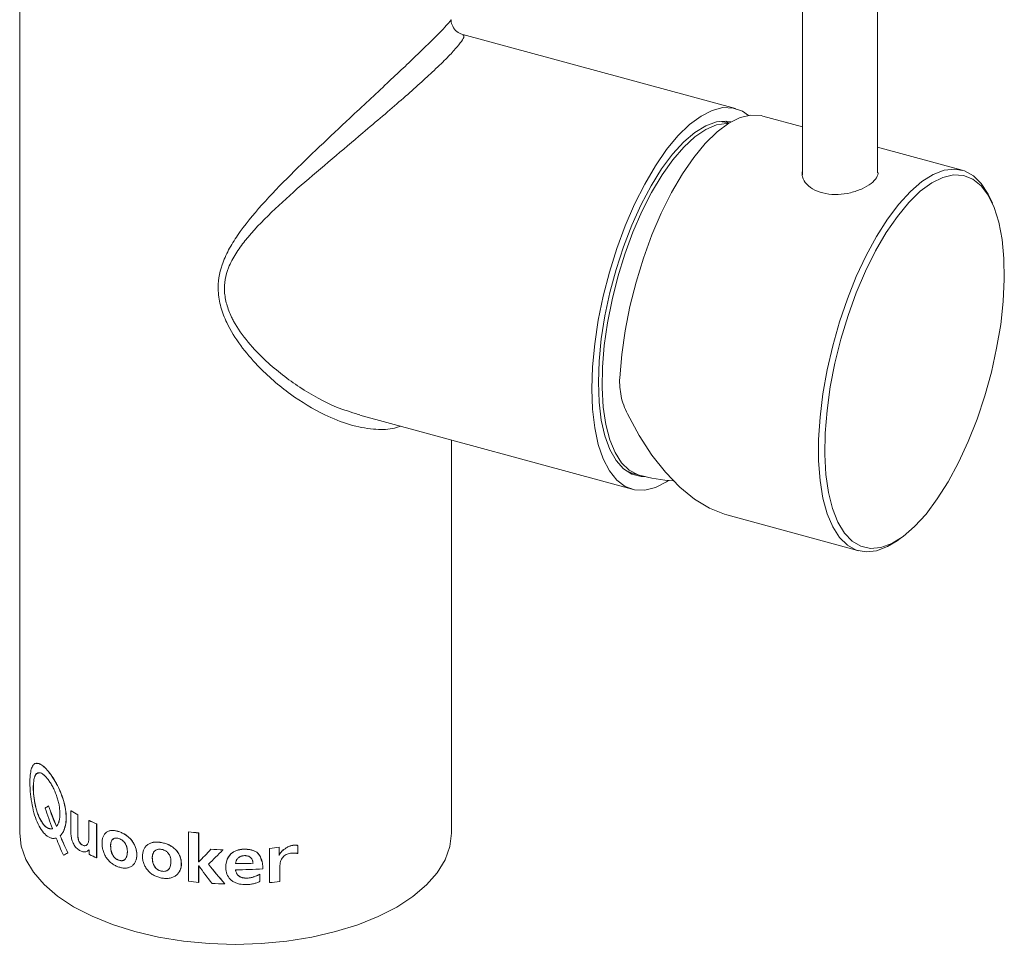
# Paper-space layout '_Trimetric' of a CAD drawing. Header units: millimetres. Extents: x -208 to 82, y -12 to 345.
# Tile 1 of 3: x -23 to 82, y -12 to 87. Entities that reach past the tile are written whole.
import ezdxf

# ---------------------------------------------------------------- set-up
doc = ezdxf.new("R2010")
doc.units = ezdxf.units.MM

psp = doc.layouts.new('_Trimetric')

# ---------------------------------------------------------------- linework, layer by layer
at = {"color": 7, "linetype": 'Continuous', "lineweight": 15}
for p, q in [((60.39, 122.05), (60.39, 70.07)), ((68.39, 70.29), (68.39, 122.05)), ((-23, 115.29), (-23, 0)), ((53.27, 77.14), (24.23, 85.04)), ((52.39, 75.67), (51.6, 75.78)), ((52.44, 75.66), (52.19, 75.8)), ((52.6, 75.61), (52.39, 75.67)), ((60.39, 75.21), (56.18, 76.35)), ((77.41, 70.58), (68.39, 73.04)), ((80.64, 67.06), (80.4, 67.59)), ((13.07, 44.57), (13.23, 44.52)), ((13.23, 44.5), (42.25, 36.61)), ((23, 0), (23, 41.85)), ((42, 38.32), (42.29, 38.31)), ((42.24, 38.33), (43.01, 38.12)), ((52.33, 33.87), (66.4, 30.05)), ((70.49, 31.12), (70.96, 31.46)), ((-19.93, 2.89), (-19.93, 2.89)), ((-17.54, 2.37), (-17.54, 0.09)), ((-17.53, 2.37), (-17.54, 2.37)), ((-16.81, 0.02), (-16.81, 1.95)), ((-16.8, 1.95), (-16.81, 1.95)), ((-16.8, 0.02), (-16.8, 1.95)), ((-15.61, 1.34), (-15.62, 1.34)), ((-15.62, 1.34), (-15.62, -0.43)), ((-20.3, 0.74), (-20.31, 0.74)), ((-16.8, 0.02), (-16.81, 0.02)), ((-14.79, 0.97), (-14.8, 0.96)), ((-14.8, -2.65), (-14.8, 0.96)), ((-14.79, -2.64), (-14.79, 0.97)), ((-12.43, 0.16), (-12.44, 0.15)), ((-5.01, 0.12), (-5.01, -5.14)), ((-5.01, 0.12), (-5.01, 0.12)), ((-3.93, 0.02), (-3.94, 0.01)), ((-3.94, -3.08), (-3.94, 0.01)), ((-3.93, -3.08), (-3.93, 0.02)), ((-18.68, -0.29), (-18.69, -0.29)), ((-7.88, -1.01), (-7.89, -1.01)), ((-17.88, -2.09), (-17.88, -2.1)), ((-15.76, -1.9), (-15.58, -1.79)), ((-15.59, -1.8), (-15.58, -2.29)), ((-2.62, -1.73), (-2.62, -1.73)), ((-1.34, -1.79), (-1.34, -1.79)), ((3.63, -1.66), (3.63, -5.27)), ((3.63, -1.66), (3.63, -5.27)), ((3.63, -1.66), (3.63, -1.66)), ((4.64, -1.49), (4.64, -1.5)), ((4.64, -2.39), (4.64, -1.5)), ((6.63, -2.19), (6.63, -1.32)), ((6.63, -1.32), (6.63, -1.32)), ((-18.33, -2.37), (-18.34, -2.37)), ((-14.79, -2.64), (-14.8, -2.65)), ((-12.43, -2.89), (-12.44, -2.9)), ((-3.93, -3.08), (-3.94, -3.08)), ((-3.92, -3.08), (-3.92, -3.08)), ((-7.88, -4.05), (-7.89, -4.06)), ((-3.94, -5.25), (-3.94, -3.5)), ((-3.93, -5.24), (-3.93, -3.5)), ((1.86, -3.22), (1.86, -3.22)), ((4.7, -5.17), (4.7, -3.85)), ((-3.93, -5.24), (-3.94, -5.25)), ((2.6, -4.37), (2.6, -4.38)), ((2.6, -5.14), (2.6, -4.38)), ((-1.14, -5.4), (-1.14, -5.41)), ((3.63, -5.27), (3.63, -5.27))]:
    psp.add_line(p, q, dxfattribs=at)
at = {"color": 7, "linetype": 'Continuous', "lineweight": 15, "flags": 128}
for points in [[(54.64, 76.42), (54.01, 76.85), (53.01, 77.2), (51.93, 77.24), (50.79, 76.95), (49.6, 76.35), (48.37, 75.45), (47.14, 74.24), (45.92, 72.77), (44.73, 71.04), (43.59, 69.09), (42.51, 66.95), (41.51, 64.65), (40.61, 62.23), (39.83, 59.72), (39.17, 57.17), (38.65, 54.61), (38.27, 52.09), (38.04, 49.65), (37.96, 47.31), (38.04, 45.13), (38.27, 43.14), (38.65, 41.36), (39.17, 39.83), (39.83, 38.56), (40.61, 37.58), (41.51, 36.91), (42.51, 36.56), (43.59, 36.52), (44.73, 36.8), (45.92, 37.41), (46.13, 37.54)], [(52.78, 75.72), (52.31, 75.8), (51.24, 75.72), (50.11, 75.32), (48.95, 74.61), (47.76, 73.59), (46.57, 72.29), (45.4, 70.73), (44.28, 68.92), (43.21, 66.91), (42.22, 64.73), (41.32, 62.42), (40.54, 60.01), (39.88, 57.54), (39.35, 55.07), (38.97, 52.63), (38.74, 50.25), (38.66, 48), (38.74, 45.89), (38.97, 43.97), (39.35, 42.28), (39.88, 40.83), (40.54, 39.66), (41.32, 38.78), (42.22, 38.21), (43.21, 37.96), (43.65, 37.96)], [(40.93, 48.47), (41.14, 50.94), (41.51, 53.49), (42.02, 56.08), (42.67, 58.67), (43.46, 61.21), (44.36, 63.68), (45.36, 66.02), (46.45, 68.2), (47.61, 70.19), (48.82, 71.94), (50.05, 73.44), (51.3, 74.66), (52.54, 75.58), (53.75, 76.18), (54.9, 76.45), (55.99, 76.4), (56.18, 76.35)], [(70.49, 31.12), (69.47, 30.5), (68.3, 30.06), (67.18, 29.94), (66.14, 30.13), (65.19, 30.65), (64.35, 31.47), (63.63, 32.6), (63.04, 34), (62.58, 35.66), (62.28, 37.55), (62.12, 39.64), (62.12, 41.9), (62.28, 44.29), (62.58, 46.78), (63.04, 49.33), (63.63, 51.89), (64.35, 54.42), (65.19, 56.89), (66.14, 59.26), (67.18, 61.48), (68.3, 63.53), (69.47, 65.37), (70.67, 66.98), (71.9, 68.32), (73.13, 69.37), (74.34, 70.13), (75.51, 70.58), (76.62, 70.7), (77.66, 70.5), (78.61, 69.99), (79.45, 69.16), (80.18, 68.04), (80.4, 67.59)], [(72.35, 32.63), (73.57, 33.96), (74.77, 35.57), (75.94, 37.41), (77.04, 39.47), (78.07, 41.7), (79, 44.07), (79.83, 46.54), (80.53, 49.07), (81.09, 51.62), (81.52, 54.15), (81.79, 56.61), (81.91, 58.97), (81.87, 61.18), (81.67, 63.21), (81.32, 65.03), (80.83, 66.6), (80.19, 67.91), (79.43, 68.92), (78.55, 69.63), (77.56, 70.02), (76.5, 70.08), (75.36, 69.82), (74.17, 69.23), (72.96, 68.33), (71.73, 67.13), (70.52, 65.66), (69.33, 63.93), (68.19, 61.98), (67.13, 59.83), (66.14, 57.52), (65.26, 55.1), (64.5, 52.59), (63.86, 50.05), (63.37, 47.5), (63.02, 45), (62.82, 42.59), (62.78, 40.3), (62.9, 38.17), (63.17, 36.25), (63.6, 34.55), (64.16, 33.1), (64.87, 31.94), (65.69, 31.08), (66.62, 30.53), (67.65, 30.3), (68.76, 30.41), (69.92, 30.83), (71.12, 31.58), (72.35, 32.63)], [(52.33, 33.87), (52.1, 33.94), (50.5, 34.59), (48.9, 35.56), (47.32, 36.84), (45.8, 38.41), (44.34, 40.25), (42.99, 42.33), (41.75, 44.62)], [(41.51, 38.63), (42.08, 38.38), (42.24, 38.33)], [(23, 0), (23, -0.03), (22.83, -1.45), (22.32, -2.86), (21.49, -4.23), (20.34, -5.53), (18.9, -6.75), (17.18, -7.88), (15.21, -8.88), (13.02, -9.76), (10.64, -10.5), (8.11, -11.09), (5.45, -11.51), (2.72, -11.76), (-0.05, -11.85), (-2.82, -11.76), (-5.55, -11.5), (-8.2, -11.07), (-10.73, -10.48), (-13.11, -9.73), (-15.29, -8.85), (-17.25, -7.84), (-18.96, -6.71), (-20.39, -5.48), (-21.52, -4.18), (-22.34, -2.81), (-22.84, -1.4), (-23, 0)], [(2.75, -2.98), (2.67, -2.55), (2.49, -2.27), (2.26, -2.05), (1.96, -1.88), (1.6, -1.77), (0.85, -1.72), (0.11, -1.85), (-0.22, -2.01), (-0.5, -2.22), (-0.88, -2.77), (-1.03, -3.39), (-1.03, -3.39)], [(-3.92, -3.08), (-3.92, -3.08), (-3.92, -3.08), (-3.93, -3.08), (-3.93, -3.08), (-3.93, -3.08), (-3.93, -3.08), (-3.93, -3.08), (-3.94, -3.08)], [(-3.92, -3.08), (-3.92, -3.08), (-3.92, -3.08), (-3.92, -3.08), (-3.93, -3.08), (-3.93, -3.08), (-3.93, -3.08), (-3.93, -3.08), (-3.93, -3.08)], [(-3.92, -3.5), (-3.92, -3.5), (-3.92, -3.5), (-3.93, -3.5), (-3.93, -3.5), (-3.93, -3.5), (-3.93, -3.5), (-3.93, -3.5), (-3.94, -3.5)]]:
    psp.add_lwpolyline(points, dxfattribs=at)
at = {"color": 8, "linetype": 'Continuous', "lineweight": 15, "flags": 128}
for points in [[(39.45, 43.5), (39.18, 45.35), (39.06, 47.39), (39.09, 49.6), (39.28, 51.92), (39.62, 54.33), (40.11, 56.78), (40.73, 59.23), (41.48, 61.64), (42.33, 63.97), (43.29, 66.17), (44.33, 68.22), (45.44, 70.07), (46.59, 71.69), (47.76, 73.05), (48.94, 74.14), (50.11, 74.93), (51.24, 75.41), (52.32, 75.57), (52.53, 75.57)], [(43.01, 38.12), (42.84, 38.17), (41.93, 38.65), (41.12, 39.43), (40.43, 40.52), (39.87, 41.88), (39.45, 43.5)]]:
    psp.add_lwpolyline(points, dxfattribs=at)
at = {"color": 7, "linetype": 'Continuous', "lineweight": 15}
for centre, radius, start, end in [((48.08, 56.79), 19.35, 254.7955, 265.7417), ((-7.03, 19.7), 20.27, 238.7801, 241.1619), ((-7.03, 19.7), 20.26, 238.7801, 241.1619), ((-4.89, 23.9), 24.98, 244.5495, 246.621), ((-4.88, 23.89), 24.97, 244.5495, 246.621), ((-0.12, 42.65), 42.8, 263.4473, 264.8935), ((-0.12, 42.66), 42.82, 263.4473, 264.8935), ((-0.01, 42.48), 44.29, 266.6187, 268.2857), ((-0.01, 42.49), 44.3, 266.6187, 268.2857), ((-4.86, 20.33), 25.03, 244.6591, 246.6196), ((0, 41.32), 44.58, 270.0008, 272.3965), ((0, 41.3), 44.56, 270.0008, 272.3965), ((0, 40.53), 44.44, 269.9976, 273.7452), ((-0.12, 37.4), 42.82, 263.4473, 264.8935), ((0.1, 37.65), 43.07, 274.6972, 276.1379), ((-0.01, 38.93), 44.36, 266.7459, 268.5383)]:
    psp.add_arc(centre, radius, start, end, dxfattribs=at)
at = {"color": 8, "linetype": 'Continuous', "lineweight": 15}
for points, knots in [([(17.58, 43.32), (17.3, 43.23), (16.4, 42.94), (14.57, 42.96), (12.14, 43.41), (9.13, 44.61), (5.76, 46.65), (2.74, 49.26), (0.48, 51.89), (-0.85, 54), (-1.63, 55.99), (-1.98, 58.08), (-1.64, 60.18), (-0.77, 62.11), (0.57, 64.27), (2.77, 66.92), (5.78, 70.04), (8.97, 73.12), (11.79, 75.77), (14.21, 78.03), (16.13, 79.82), (17.89, 81.48), (19.49, 83), (20.88, 84.35), (21.96, 85.44), (22.65, 86.18), (22.99, 86.59), (22.96, 86.6), (22.94, 86.6)], [0, 0, 0, 0, 0.016987, 0.052989, 0.096329, 0.14086, 0.203316, 0.267659, 0.305855, 0.344713, 0.368959, 0.393931, 0.433418, 0.457972, 0.48297, 0.537874, 0.594131, 0.64681, 0.70082, 0.734806, 0.769459, 0.801432, 0.834276, 0.869619, 0.90637, 0.941915, 0.978544, 1, 1, 1, 1]), ([(24.22, 85.01), (24.29, 84.96), (24.42, 84.88), (24.12, 84.34), (23.49, 83.55), (22.45, 82.44), (21.07, 81.12), (19.45, 79.63), (17.66, 78.05), (15.67, 76.34), (13.2, 74.25), (10.26, 71.77), (6.95, 68.97), (3.77, 66.1), (1.43, 63.7), (-0.02, 61.69), (-0.95, 59.94), (-1.3, 58.07), (-0.99, 56.28), (-0.58, 55.23), (0.13, 53.86), (1.3, 52.21), (3.66, 49.77), (6.84, 47.35), (10.21, 45.47), (12.3, 44.81), (13.07, 44.57)], [0, 0, 0, 0, 0.044182, 0.083697, 0.124316, 0.163599, 0.204412, 0.239902, 0.276406, 0.314083, 0.352559, 0.410711, 0.470491, 0.530438, 0.591692, 0.617729, 0.644208, 0.685083, 0.706765, 0.729216, 0.736407, 0.777332, 0.819271, 0.888042, 0.95873, 1, 1, 1, 1])]:
    psp.add_open_spline(points, degree=3, knots=knots, dxfattribs=at)
at = {"color": 7, "linetype": 'Continuous', "lineweight": 15}
for points, knots in [([(24.23, 85.03), (24.15, 85.05), (23.88, 85.1), (23.39, 85.45), (23.05, 86.01), (22.95, 86.45), (22.96, 86.59), (22.96, 86.6)], [0, 0, 0, 0, 0.121554, 0.41347, 0.722616, 0.978629, 1, 1, 1, 1]), ([(60.39, 70.5), (60.37, 70.29), (60.33, 69.81), (60.81, 69.06), (61.67, 68.43), (62.86, 68.04), (64.19, 67.95), (65.55, 68.15), (66.79, 68.57), (67.77, 69.15), (68.33, 69.78), (68.52, 70.23), (68.4, 70.44), (68.39, 70.47)], [0, 0, 0, 0, 0.082203, 0.183021, 0.28467, 0.385066, 0.484073, 0.583719, 0.685024, 0.786451, 0.886293, 0.985322, 1, 1, 1, 1]), ([(40.93, 48.47), (40.9, 47.81), (40.95, 47.16), (41.15, 46.19), (41.24, 45.87), (41.47, 45.24), (41.6, 44.92), (41.75, 44.62)], [0, 0, 0, 0, 0.5, 0.5, 0.75, 0.75, 1, 1, 1, 1]), ([(-18.69, -0.29), (-18.66, -0.26), (-18.59, -0.2), (-18.47, -0.05), (-18.29, 0.25), (-18.11, 0.8), (-18.03, 1.6), (-18.1, 2.5), (-18.32, 3.46), (-18.66, 4.4), (-19.09, 5.29), (-19.57, 6.08), (-20.07, 6.72), (-20.54, 7.18), (-20.97, 7.43), (-21.32, 7.46), (-21.59, 7.25), (-21.75, 6.89), (-21.83, 6.5), (-21.88, 6.17), (-21.9, 5.86), (-21.91, 5.59), (-21.91, 5.45), (-21.91, 5.37)], [0, 0, 0, 0, 0.015654, 0.031284, 0.062549, 0.12499, 0.187439, 0.249983, 0.312443, 0.374914, 0.43739, 0.499871, 0.562359, 0.624857, 0.687343, 0.749841, 0.812339, 0.874804, 0.906138, 0.937456, 0.968668, 0.981706, 1, 1, 1, 1]), ([(-18.68, -0.29), (-18.56, -0.15), (-18.32, 0.13), (-18.1, 0.8), (-18.02, 1.6), (-18.09, 2.51), (-18.31, 3.46), (-18.65, 4.41), (-19.08, 5.3), (-19.56, 6.09), (-20.06, 6.73), (-20.53, 7.18), (-20.95, 7.44), (-21.16, 7.42), (-21.25, 7.42)], [0, 0, 0, 0, 0.08413, 0.168245, 0.252358, 0.336491, 0.420587, 0.504723, 0.588823, 0.672947, 0.757128, 0.841224, 0.925349, 1, 1, 1, 1]), ([(-20.31, 0.74), (-20.36, 0.8), (-20.4, 0.85), (-20.43, 0.88), (-20.43, 0.88), (-20.43, 0.88), (-20.43, 0.88), (-20.44, 0.88), (-20.44, 0.89), (-20.44, 0.89), (-20.44, 0.89), (-20.45, 0.9), (-20.46, 0.91), (-20.47, 0.93), (-20.48, 0.94), (-20.51, 0.98), (-20.53, 1), (-20.55, 1.02), (-20.55, 1.03), (-20.56, 1.04), (-20.56, 1.04), (-20.57, 1.05), (-20.57, 1.06), (-20.59, 1.08), (-20.6, 1.09), (-20.63, 1.13), (-20.64, 1.15), (-20.66, 1.19), (-20.67, 1.19), (-20.68, 1.21), (-20.68, 1.22), (-20.7, 1.24), (-20.71, 1.25), (-20.73, 1.3), (-20.75, 1.33), (-20.78, 1.37), (-20.78, 1.39), (-20.8, 1.42), (-20.81, 1.44), (-20.84, 1.48), (-20.85, 1.52), (-20.9, 1.62), (-20.93, 1.69), (-20.97, 1.79), (-20.98, 1.8), (-21, 1.84), (-21, 1.86), (-21.03, 1.91), (-21.04, 1.95), (-21.08, 2.07), (-21.11, 2.14), (-21.24, 2.54), (-21.33, 2.87), (-21.41, 3.3), (-21.42, 3.38), (-21.45, 3.55), (-21.46, 3.64), (-21.5, 3.89), (-21.51, 4.05), (-21.54, 4.38), (-21.55, 4.54), (-21.55, 4.84), (-21.55, 4.99), (-21.53, 5.4), (-21.5, 5.64), (-21.43, 5.89), (-21.42, 5.94), (-21.39, 6.03), (-21.37, 6.07), (-21.32, 6.18), (-21.28, 6.25), (-21.21, 6.32), (-21.18, 6.34), (-21.13, 6.38), (-21.1, 6.39), (-21.02, 6.43), (-20.96, 6.43), (-20.83, 6.42), (-20.76, 6.4), (-20.62, 6.33), (-20.54, 6.28), (-20.44, 6.2), (-20.42, 6.19), (-20.38, 6.15), (-20.36, 6.13), (-20.3, 6.08), (-20.26, 6.04), (-20.14, 5.9), (-20.06, 5.81), (-19.93, 5.64), (-19.89, 5.58), (-19.81, 5.46), (-19.76, 5.4), (-19.64, 5.21), (-19.56, 5.07), (-19.45, 4.85), (-19.41, 4.78), (-19.34, 4.63), (-19.3, 4.55), (-19.2, 4.32), (-19.14, 4.16), (-19.05, 3.91), (-19.02, 3.83), (-18.97, 3.67), (-18.95, 3.59), (-18.88, 3.34), (-18.84, 3.18), (-18.8, 2.99), (-18.8, 2.97), (-18.79, 2.93), (-18.79, 2.91), (-18.78, 2.85), (-18.77, 2.81), (-18.76, 2.69), (-18.75, 2.61), (-18.73, 2.38), (-18.72, 2.22), (-18.72, 2.03), (-18.72, 1.99), (-18.72, 1.92), (-18.72, 1.88), (-18.73, 1.77), (-18.73, 1.7), (-18.76, 1.5), (-18.78, 1.38), (-18.81, 1.26), (-18.81, 1.25), (-18.82, 1.23), (-18.82, 1.22), (-18.82, 1.2), (-18.83, 1.19), (-18.84, 1.14), (-18.85, 1.11), (-18.88, 1.03), (-18.9, 0.99), (-18.93, 0.93), (-18.94, 0.92), (-18.95, 0.9), (-18.95, 0.89), (-18.97, 0.86), (-18.99, 0.84), (-19, 0.81), (-19, 0.81), (-19, 0.81), (-19, 0.81), (-19.01, 0.81), (-19.01, 0.81), (-19.01, 0.81), (-19.01, 0.81), (-19.01, 0.8), (-19.02, 0.8), (-19.02, 0.78), (-19.03, 0.78), (-19.05, 0.75), (-19.07, 0.73), (-19.09, 0.7)], [0, 0, 0, 0, 0.015625, 0.015625, 0.015869, 0.015869, 0.016113, 0.016113, 0.016602, 0.016602, 0.017578, 0.017578, 0.019531, 0.019531, 0.023438, 0.023438, 0.03125, 0.03125, 0.032227, 0.032227, 0.033203, 0.033203, 0.035156, 0.035156, 0.039062, 0.039062, 0.046875, 0.046875, 0.048828, 0.048828, 0.050781, 0.050781, 0.054688, 0.054688, 0.0625, 0.0625, 0.066406, 0.066406, 0.070312, 0.070312, 0.078125, 0.078125, 0.09375, 0.09375, 0.097656, 0.097656, 0.101562, 0.101562, 0.109375, 0.109375, 0.125, 0.125, 0.1875, 0.1875, 0.203125, 0.203125, 0.21875, 0.21875, 0.25, 0.25, 0.28125, 0.28125, 0.3125, 0.3125, 0.375, 0.375, 0.390625, 0.390625, 0.40625, 0.40625, 0.4375, 0.4375, 0.453125, 0.453125, 0.46875, 0.46875, 0.5, 0.5, 0.53125, 0.53125, 0.5625, 0.5625, 0.570312, 0.570312, 0.578125, 0.578125, 0.59375, 0.59375, 0.625, 0.625, 0.640625, 0.640625, 0.65625, 0.65625, 0.6875, 0.6875, 0.703125, 0.703125, 0.71875, 0.71875, 0.75, 0.75, 0.765625, 0.765625, 0.78125, 0.78125, 0.8125, 0.8125, 0.816406, 0.816406, 0.820312, 0.820312, 0.828125, 0.828125, 0.84375, 0.84375, 0.875, 0.875, 0.882812, 0.882812, 0.890625, 0.890625, 0.90625, 0.90625, 0.9375, 0.9375, 0.939453, 0.939453, 0.941406, 0.941406, 0.945312, 0.945312, 0.953125, 0.953125, 0.96875, 0.96875, 0.972656, 0.972656, 0.976562, 0.976562, 0.984375, 0.984375, 0.984619, 0.984619, 0.984863, 0.984863, 0.985352, 0.985352, 0.986328, 0.986328, 0.988281, 0.988281, 0.992188, 0.992188, 1, 1, 1, 1]), ([(-21, 6.38), (-21.08, 6.37), (-21.28, 6.32), (-21.46, 5.88), (-21.56, 5.16), (-21.54, 4.24), (-21.4, 3.22), (-21.15, 2.21), (-20.78, 1.31), (-20.46, 0.93), (-20.3, 0.74)], [0, 0, 0, 0, 0.085577, 0.215935, 0.34634, 0.47679, 0.607223, 0.737703, 0.868263, 1, 1, 1, 1]), ([(-21.91, 5.37), (-21.91, 5.29), (-21.91, 5.12), (-21.9, 4.87), (-21.89, 4.61), (-21.86, 4.26), (-21.81, 3.8), (-21.7, 3.07), (-21.5, 2.15), (-21.16, 1.15), (-20.72, 0.32), (-20.29, -0.17), (-19.93, -0.43), (-19.7, -0.53), (-19.51, -0.57), (-19.38, -0.57), (-19.25, -0.56), (-19.16, -0.55), (-19.11, -0.54)], [0, 0, 0, 0, 0.03135, 0.062626, 0.093831, 0.125081, 0.187733, 0.250311, 0.375148, 0.499946, 0.624755, 0.749579, 0.812191, 0.874878, 0.906148, 0.937366, 0.968646, 1, 1, 1, 1]), ([(-19.49, 0.47), (-19.52, 0.46), (-19.59, 0.45), (-19.68, 0.45), (-19.78, 0.46), (-19.87, 0.48), (-19.96, 0.51), (-20.05, 0.55), (-20.13, 0.61), (-20.22, 0.67), (-20.27, 0.72), (-20.3, 0.74)], [0, 0, 0, 0, 0.125352, 0.246287, 0.363118, 0.476195, 0.585904, 0.692665, 0.796936, 0.899208, 1, 1, 1, 1]), ([(-17.54, 0.09), (-17.54, 0.04), (-17.54, -0.06), (-17.53, -0.21), (-17.51, -0.39), (-17.47, -0.6), (-17.4, -0.84), (-17.31, -1.08), (-17.19, -1.3), (-17.05, -1.5), (-16.89, -1.66), (-16.71, -1.8), (-16.54, -1.9), (-16.36, -1.97), (-16.18, -2.01), (-16.02, -2.01), (-15.86, -1.97), (-15.72, -1.9), (-15.63, -1.83), (-15.59, -1.8)], [0, 0, 0, 0, 0.043562, 0.085193, 0.125069, 0.18971, 0.250055, 0.313629, 0.374952, 0.436225, 0.499869, 0.56054, 0.624915, 0.687871, 0.749948, 0.812113, 0.874971, 0.936579, 1, 1, 1, 1]), ([(-15.62, -0.43), (-15.62, -0.47), (-15.62, -0.56), (-15.63, -0.68), (-15.65, -0.81), (-15.68, -0.96), (-15.76, -1.16), (-15.88, -1.32), (-16.06, -1.36), (-16.21, -1.34), (-16.34, -1.27), (-16.44, -1.2), (-16.54, -1.12), (-16.65, -0.97), (-16.73, -0.77), (-16.78, -0.57), (-16.8, -0.37), (-16.81, -0.17), (-16.81, -0.04), (-16.81, 0.02)], [0, 0, 0, 0, 0.042632, 0.084348, 0.125292, 0.190562, 0.250525, 0.374849, 0.43665, 0.499803, 0.562361, 0.594809, 0.62498, 0.685669, 0.74956, 0.806546, 0.874707, 0.937348, 1, 1, 1, 1]), ([(-15.92, -1.31), (-15.92, -1.31), (-15.95, -1.34), (-16.05, -1.35), (-16.2, -1.33), (-16.36, -1.26), (-16.51, -1.14), (-16.64, -0.97), (-16.76, -0.7), (-16.8, -0.35), (-16.8, -0.1), (-16.8, 0.02)], [0, 0, 0, 0, 0.003931, 0.102503, 0.203206, 0.302965, 0.402533, 0.499332, 0.601239, 0.800174, 1, 1, 1, 1]), ([(-12.44, 0.15), (-12.5, 0.17), (-12.62, 0.2), (-12.86, 0.26), (-13.16, 0.29), (-13.48, 0.23), (-13.75, 0.1), (-13.97, -0.11), (-14.12, -0.38), (-14.21, -0.71), (-14.24, -1.08), (-14.21, -1.47), (-14.13, -1.87), (-13.98, -2.27), (-13.76, -2.65), (-13.48, -2.99), (-13.21, -3.22), (-12.98, -3.38), (-12.8, -3.47), (-12.62, -3.55), (-12.5, -3.6), (-12.44, -3.63)], [0, 0, 0, 0, 0.031346, 0.062572, 0.12489, 0.187508, 0.249968, 0.311749, 0.374971, 0.436162, 0.499978, 0.563963, 0.624923, 0.687418, 0.749889, 0.812378, 0.875002, 0.906241, 0.937385, 0.968632, 1, 1, 1, 1]), ([(-12.43, 0.16), (-12.47, 0.17), (-12.51, 0.18), (-12.55, 0.19), (-12.57, 0.19), (-12.59, 0.2), (-12.59, 0.2), (-12.6, 0.2), (-12.6, 0.2), (-12.61, 0.2), (-12.61, 0.2), (-12.61, 0.2), (-12.61, 0.2), (-12.65, 0.21), (-12.68, 0.22), (-12.73, 0.23), (-12.74, 0.23), (-12.76, 0.24), (-12.77, 0.24), (-12.78, 0.24), (-12.78, 0.24), (-12.79, 0.24), (-12.79, 0.25), (-12.86, 0.26), (-12.92, 0.27), (-13, 0.27), (-13.03, 0.28), (-13.09, 0.28), (-13.12, 0.28), (-13.2, 0.27), (-13.26, 0.27), (-13.36, 0.25), (-13.41, 0.24), (-13.57, 0.19), (-13.66, 0.15), (-13.74, 0.09)], [0, 0, 0, 0, 0.015625, 0.015625, 0.0234375, 0.0234375, 0.0273438, 0.0273438, 0.0292969, 0.0292969, 0.0302734, 0.0302734, 0.03125, 0.03125, 0.046875, 0.046875, 0.0546875, 0.0546875, 0.0585938, 0.0585938, 0.0605469, 0.0605469, 0.0625, 0.0625, 0.09375, 0.09375, 0.109375, 0.109375, 0.125, 0.125, 0.15625, 0.15625, 0.1875, 0.1875, 0.25, 0.25, 0.25, 0.25]), ([(-12.44, -3.63), (-12.38, -3.64), (-12.25, -3.68), (-12.07, -3.72), (-11.88, -3.74), (-11.64, -3.74), (-11.36, -3.69), (-11.05, -3.54), (-10.81, -3.31), (-10.64, -3.02), (-10.54, -2.68), (-10.51, -2.31), (-10.55, -1.93), (-10.65, -1.53), (-10.82, -1.15), (-11.06, -0.79), (-11.36, -0.47), (-11.7, -0.2), (-12.01, -0.02), (-12.25, 0.08), (-12.38, 0.13), (-12.44, 0.15)], [0, 0, 0, 0, 0.031366, 0.062614, 0.093759, 0.124997, 0.18762, 0.25011, 0.312581, 0.375076, 0.435987, 0.50002, 0.563812, 0.625029, 0.688236, 0.750031, 0.812492, 0.875109, 0.937428, 0.968655, 1, 1, 1, 1]), ([(-10.93, -3.41), (-10.89, -3.37), (-10.77, -3.27), (-10.58, -2.91), (-10.48, -2.32), (-10.58, -1.66), (-10.81, -1.14), (-11.05, -0.78), (-11.35, -0.46), (-11.81, -0.1), (-12.18, 0.06), (-12.43, 0.16)], [0, 0, 0, 0, 0.041652, 0.128963, 0.30283, 0.476818, 0.565126, 0.651449, 0.738696, 0.826154, 1, 1, 1, 1]), ([(-12.44, -2.9), (-12.74, -2.79), (-12.97, -2.59), (-13.12, -2.29), (-13.12, -2.29), (-13.13, -2.28), (-13.13, -2.28), (-13.13, -2.26), (-13.14, -2.25), (-13.15, -2.23), (-13.16, -2.21), (-13.18, -2.16), (-13.19, -2.13), (-13.23, -2.02), (-13.25, -1.94), (-13.26, -1.85), (-13.26, -1.85), (-13.27, -1.84), (-13.27, -1.84), (-13.27, -1.83), (-13.27, -1.82), (-13.28, -1.79), (-13.28, -1.77), (-13.29, -1.72), (-13.29, -1.69), (-13.3, -1.58), (-13.31, -1.51), (-13.31, -1.42), (-13.31, -1.41), (-13.31, -1.39), (-13.31, -1.38), (-13.31, -1.35), (-13.31, -1.34), (-13.31, -1.3), (-13.31, -1.29), (-13.31, -1.27), (-13.31, -1.26), (-13.31, -1.24), (-13.31, -1.23), (-13.3, -1.19), (-13.3, -1.16), (-13.29, -1.11), (-13.29, -1.09), (-13.28, -1.06), (-13.28, -1.04), (-13.24, -0.9), (-13.19, -0.79), (-13.12, -0.7), (-13.11, -0.7), (-13.1, -0.69), (-13.1, -0.68), (-13.08, -0.67), (-13.07, -0.66), (-13.04, -0.63), (-13.01, -0.61), (-12.94, -0.57), (-12.89, -0.55), (-12.8, -0.53), (-12.77, -0.53), (-12.71, -0.53), (-12.68, -0.53), (-12.58, -0.54), (-12.51, -0.55), (-12.44, -0.58)], [0, 0, 0, 0, 0.25, 0.25, 0.253906, 0.253906, 0.257812, 0.257812, 0.265625, 0.265625, 0.28125, 0.28125, 0.3125, 0.3125, 0.375, 0.375, 0.378906, 0.378906, 0.382812, 0.382812, 0.390625, 0.390625, 0.40625, 0.40625, 0.4375, 0.4375, 0.5, 0.5, 0.507812, 0.507812, 0.515625, 0.515625, 0.53125, 0.53125, 0.546875, 0.546875, 0.554688, 0.554688, 0.5625, 0.5625, 0.59375, 0.59375, 0.609375, 0.609375, 0.625, 0.625, 0.75, 0.75, 0.757812, 0.757812, 0.765625, 0.765625, 0.78125, 0.78125, 0.8125, 0.8125, 0.875, 0.875, 0.90625, 0.90625, 0.9375, 0.9375, 1, 1, 1, 1]), ([(-12.43, -2.89), (-12.47, -2.88), (-12.53, -2.86), (-12.62, -2.81), (-12.71, -2.76), (-12.79, -2.7), (-12.87, -2.63), (-12.94, -2.56), (-13, -2.48), (-13.06, -2.39), (-13.13, -2.26), (-13.2, -2.08), (-13.26, -1.86), (-13.29, -1.64), (-13.31, -1.43), (-13.31, -1.22), (-13.28, -1.02), (-13.22, -0.85), (-13.14, -0.72), (-13.06, -0.64), (-13.01, -0.61), (-12.98, -0.59)], [0, 0, 0, 0, 0.03762, 0.073384, 0.107659, 0.140864, 0.173456, 0.205921, 0.238748, 0.272412, 0.307353, 0.380306, 0.460924, 0.534874, 0.614618, 0.691452, 0.768258, 0.846971, 0.921789, 0.961538, 1, 1, 1, 1]), ([(-12.44, -0.58), (-12.29, -0.63), (-12.16, -0.7), (-12.02, -0.81), (-12.01, -0.82), (-11.98, -0.85), (-11.97, -0.86), (-11.92, -0.9), (-11.9, -0.93), (-11.82, -1.02), (-11.77, -1.09), (-11.73, -1.17), (-11.72, -1.18), (-11.71, -1.2), (-11.71, -1.21), (-11.69, -1.23), (-11.69, -1.25), (-11.66, -1.3), (-11.65, -1.34), (-11.62, -1.41), (-11.61, -1.45), (-11.59, -1.5), (-11.58, -1.52), (-11.58, -1.56), (-11.57, -1.58), (-11.56, -1.63), (-11.55, -1.66), (-11.54, -1.72), (-11.54, -1.74), (-11.54, -1.76), (-11.54, -1.77), (-11.54, -1.79), (-11.54, -1.8), (-11.53, -1.87), (-11.53, -1.94), (-11.53, -2.04), (-11.53, -2.06), (-11.53, -2.09), (-11.54, -2.11), (-11.54, -2.16), (-11.54, -2.2), (-11.56, -2.3), (-11.57, -2.36), (-11.58, -2.42), (-11.58, -2.43), (-11.59, -2.43), (-11.59, -2.44), (-11.59, -2.45), (-11.59, -2.46), (-11.6, -2.48), (-11.61, -2.5), (-11.62, -2.55), (-11.63, -2.58), (-11.67, -2.66), (-11.7, -2.71), (-11.74, -2.76), (-11.74, -2.76), (-11.75, -2.77), (-11.75, -2.77), (-11.76, -2.78), (-11.76, -2.78), (-11.78, -2.8), (-11.79, -2.81), (-11.82, -2.84), (-11.84, -2.86), (-11.92, -2.9), (-11.97, -2.93), (-12.15, -2.96), (-12.28, -2.95), (-12.44, -2.9)], [0, 0, 0, 0, 0.125, 0.125, 0.140625, 0.140625, 0.15625, 0.15625, 0.1875, 0.1875, 0.25, 0.25, 0.257812, 0.257812, 0.265625, 0.265625, 0.28125, 0.28125, 0.3125, 0.3125, 0.34375, 0.34375, 0.359375, 0.359375, 0.375, 0.375, 0.40625, 0.40625, 0.421875, 0.421875, 0.429688, 0.429688, 0.4375, 0.4375, 0.5, 0.5, 0.515625, 0.515625, 0.53125, 0.53125, 0.5625, 0.5625, 0.625, 0.625, 0.628906, 0.628906, 0.632812, 0.632812, 0.640625, 0.640625, 0.65625, 0.65625, 0.6875, 0.6875, 0.75, 0.75, 0.753906, 0.753906, 0.757812, 0.757812, 0.765625, 0.765625, 0.78125, 0.78125, 0.8125, 0.8125, 0.875, 0.875, 1, 1, 1, 1]), ([(-7.89, -1.01), (-7.95, -1), (-8.09, -0.98), (-8.36, -0.96), (-8.69, -0.96), (-9.05, -1.06), (-9.37, -1.22), (-9.62, -1.46), (-9.79, -1.75), (-9.89, -2.09), (-9.92, -2.46), (-9.9, -2.85), (-9.8, -3.24), (-9.62, -3.62), (-9.37, -3.97), (-9.06, -4.28), (-8.75, -4.48), (-8.49, -4.61), (-8.29, -4.68), (-8.09, -4.74), (-7.95, -4.77), (-7.89, -4.79)], [0, 0, 0, 0, 0.031346, 0.062572, 0.12489, 0.187508, 0.249968, 0.311748, 0.374971, 0.436162, 0.499978, 0.563964, 0.624923, 0.687418, 0.749889, 0.812378, 0.875002, 0.906241, 0.937385, 0.968632, 1, 1, 1, 1]), ([(-7.88, -1.01), (-7.93, -1), (-7.97, -0.99), (-8.02, -0.99), (-8.04, -0.99), (-8.06, -0.98), (-8.06, -0.98), (-8.07, -0.98), (-8.08, -0.98), (-8.08, -0.98), (-8.08, -0.98), (-8.08, -0.98), (-8.09, -0.98), (-8.13, -0.97), (-8.16, -0.97), (-8.21, -0.97), (-8.23, -0.96), (-8.25, -0.96), (-8.26, -0.96), (-8.27, -0.96), (-8.28, -0.96), (-8.28, -0.96), (-8.29, -0.96), (-8.36, -0.96), (-8.43, -0.95), (-8.52, -0.96), (-8.56, -0.96), (-8.62, -0.97), (-8.65, -0.97), (-8.75, -0.98), (-8.81, -0.99), (-8.93, -1.02), (-8.99, -1.04), (-9.16, -1.11), (-9.26, -1.16), (-9.45, -1.29), (-9.53, -1.37), (-9.6, -1.46), (-9.6, -1.46), (-9.6, -1.46)], [0, 0, 0, 0, 0.015625, 0.015625, 0.0234375, 0.0234375, 0.0273438, 0.0273438, 0.0292969, 0.0292969, 0.0302734, 0.0302734, 0.03125, 0.03125, 0.046875, 0.046875, 0.0546875, 0.0546875, 0.0585938, 0.0585938, 0.0605469, 0.0605469, 0.0625, 0.0625, 0.09375, 0.09375, 0.109375, 0.109375, 0.125, 0.125, 0.15625, 0.15625, 0.1875, 0.1875, 0.25, 0.25, 0.3125, 0.3125, 0.3125032, 0.3125032, 0.3125032, 0.3125032]), ([(-7.89, -4.79), (-7.82, -4.8), (-7.68, -4.82), (-7.47, -4.83), (-7.27, -4.84), (-7, -4.81), (-6.69, -4.72), (-6.35, -4.54), (-6.09, -4.28), (-5.9, -3.97), (-5.8, -3.62), (-5.77, -3.24), (-5.8, -2.86), (-5.91, -2.48), (-6.1, -2.12), (-6.36, -1.78), (-6.69, -1.5), (-7.07, -1.27), (-7.41, -1.13), (-7.68, -1.06), (-7.82, -1.03), (-7.89, -1.01)], [0, 0, 0, 0, 0.031366, 0.062614, 0.093759, 0.124997, 0.18762, 0.25011, 0.312581, 0.375076, 0.435987, 0.50002, 0.563812, 0.625029, 0.688235, 0.750031, 0.812492, 0.875109, 0.937428, 0.968655, 1, 1, 1, 1]), ([(-5.96, -4.04), (-5.95, -4.01), (-5.8, -3.78), (-5.74, -3.24), (-5.84, -2.6), (-6.09, -2.11), (-6.36, -1.78), (-6.69, -1.49), (-7.19, -1.18), (-7.61, -1.08), (-7.88, -1.01)], [0, 0, 0, 0, 0.0261346, 0.2205265, 0.4150547, 0.5137877, 0.610301, 0.7078485, 0.805631, 1, 1, 1, 1]), ([(-7.89, -4.06), (-8.23, -3.99), (-8.48, -3.82), (-8.65, -3.54), (-8.65, -3.53), (-8.66, -3.53), (-8.66, -3.52), (-8.67, -3.51), (-8.67, -3.5), (-8.68, -3.48), (-8.69, -3.46), (-8.72, -3.41), (-8.73, -3.38), (-8.77, -3.27), (-8.8, -3.2), (-8.81, -3.12), (-8.82, -3.11), (-8.82, -3.11), (-8.82, -3.1), (-8.82, -3.09), (-8.82, -3.08), (-8.83, -3.06), (-8.83, -3.04), (-8.84, -2.99), (-8.85, -2.95), (-8.86, -2.85), (-8.87, -2.77), (-8.87, -2.69), (-8.87, -2.68), (-8.87, -2.66), (-8.87, -2.65), (-8.87, -2.62), (-8.87, -2.61), (-8.87, -2.57), (-8.87, -2.56), (-8.87, -2.53), (-8.87, -2.53), (-8.87, -2.51), (-8.86, -2.5), (-8.86, -2.46), (-8.86, -2.43), (-8.85, -2.38), (-8.84, -2.36), (-8.84, -2.33), (-8.83, -2.31), (-8.79, -2.16), (-8.73, -2.05), (-8.65, -1.95), (-8.64, -1.94), (-8.63, -1.93), (-8.63, -1.92), (-8.61, -1.91), (-8.6, -1.89), (-8.56, -1.86), (-8.53, -1.84), (-8.45, -1.79), (-8.39, -1.77), (-8.29, -1.74), (-8.26, -1.73), (-8.19, -1.72), (-8.15, -1.72), (-8.04, -1.72), (-7.97, -1.72), (-7.89, -1.74)], [0, 0, 0, 0, 0.25, 0.25, 0.253906, 0.253906, 0.257812, 0.257812, 0.265625, 0.265625, 0.28125, 0.28125, 0.3125, 0.3125, 0.375, 0.375, 0.378906, 0.378906, 0.382812, 0.382812, 0.390625, 0.390625, 0.40625, 0.40625, 0.4375, 0.4375, 0.5, 0.5, 0.507812, 0.507812, 0.515625, 0.515625, 0.53125, 0.53125, 0.546875, 0.546875, 0.554688, 0.554688, 0.5625, 0.5625, 0.59375, 0.59375, 0.609375, 0.609375, 0.625, 0.625, 0.75, 0.75, 0.757812, 0.757812, 0.765625, 0.765625, 0.78125, 0.78125, 0.8125, 0.8125, 0.875, 0.875, 0.90625, 0.90625, 0.9375, 0.9375, 1, 1, 1, 1]), ([(-7.88, -4.05), (-7.92, -4.05), (-7.99, -4.03), (-8.1, -4), (-8.2, -3.96), (-8.29, -3.91), (-8.37, -3.85), (-8.45, -3.78), (-8.52, -3.71), (-8.59, -3.62), (-8.67, -3.5), (-8.75, -3.33), (-8.81, -3.12), (-8.85, -2.91), (-8.87, -2.7), (-8.87, -2.52), (-8.85, -2.39), (-8.82, -2.28), (-8.79, -2.16), (-8.73, -2.05), (-8.68, -1.98), (-8.65, -1.95)], [0, 0, 0, 0, 0.040803, 0.079593, 0.116769, 0.152784, 0.188136, 0.223349, 0.258955, 0.295469, 0.333368, 0.412499, 0.499939, 0.58015, 0.666641, 0.749979, 0.791833, 0.833342, 0.890904, 0.946175, 1, 1, 1, 1]), ([(-7.89, -1.74), (-7.72, -1.77), (-7.57, -1.83), (-7.43, -1.92), (-7.41, -1.93), (-7.38, -1.95), (-7.36, -1.97), (-7.31, -2), (-7.28, -2.03), (-7.2, -2.11), (-7.15, -2.17), (-7.1, -2.25), (-7.09, -2.26), (-7.08, -2.27), (-7.08, -2.28), (-7.06, -2.3), (-7.05, -2.32), (-7.02, -2.37), (-7.01, -2.4), (-6.98, -2.47), (-6.96, -2.51), (-6.95, -2.56), (-6.94, -2.58), (-6.93, -2.62), (-6.92, -2.63), (-6.91, -2.69), (-6.9, -2.72), (-6.9, -2.77), (-6.89, -2.79), (-6.89, -2.82), (-6.89, -2.83), (-6.89, -2.84), (-6.89, -2.85), (-6.88, -2.92), (-6.88, -2.99), (-6.88, -3.09), (-6.88, -3.11), (-6.88, -3.15), (-6.89, -3.16), (-6.89, -3.22), (-6.89, -3.25), (-6.91, -3.35), (-6.92, -3.42), (-6.94, -3.48), (-6.94, -3.48), (-6.94, -3.49), (-6.94, -3.5), (-6.95, -3.51), (-6.95, -3.52), (-6.96, -3.55), (-6.96, -3.56), (-6.98, -3.61), (-6.99, -3.64), (-7.04, -3.73), (-7.07, -3.79), (-7.11, -3.84), (-7.11, -3.84), (-7.12, -3.85), (-7.12, -3.85), (-7.13, -3.86), (-7.13, -3.87), (-7.15, -3.88), (-7.16, -3.9), (-7.2, -3.93), (-7.23, -3.95), (-7.31, -4), (-7.37, -4.03), (-7.56, -4.09), (-7.71, -4.09), (-7.89, -4.06)], [0, 0, 0, 0, 0.125, 0.125, 0.140625, 0.140625, 0.15625, 0.15625, 0.1875, 0.1875, 0.25, 0.25, 0.257812, 0.257812, 0.265625, 0.265625, 0.28125, 0.28125, 0.3125, 0.3125, 0.34375, 0.34375, 0.359375, 0.359375, 0.375, 0.375, 0.40625, 0.40625, 0.421875, 0.421875, 0.429688, 0.429688, 0.4375, 0.4375, 0.5, 0.5, 0.515625, 0.515625, 0.53125, 0.53125, 0.5625, 0.5625, 0.625, 0.625, 0.628906, 0.628906, 0.632812, 0.632812, 0.640625, 0.640625, 0.65625, 0.65625, 0.6875, 0.6875, 0.75, 0.75, 0.753906, 0.753906, 0.757812, 0.757812, 0.765625, 0.765625, 0.78125, 0.78125, 0.8125, 0.8125, 0.875, 0.875, 1, 1, 1, 1]), ([(2.91, -3.81), (2.9, -3.71), (2.9, -3.49), (2.87, -3.17), (2.8, -2.85), (2.68, -2.55), (2.51, -2.27), (2.27, -2.04), (1.96, -1.87), (1.61, -1.77), (1.23, -1.72), (0.85, -1.71), (0.47, -1.75), (0.1, -1.85), (-0.22, -2), (-0.51, -2.22), (-0.73, -2.48), (-0.94, -2.86), (-1.06, -3.4), (-1.04, -4.05), (-0.85, -4.58), (-0.56, -4.94), (-0.29, -5.16), (0.04, -5.33), (0.52, -5.47), (1.03, -5.51), (1.53, -5.47), (1.9, -5.41), (2.2, -5.32), (2.43, -5.22), (2.54, -5.17), (2.6, -5.14)], [0, 0, 0, 0, 0.031228, 0.06242, 0.094878, 0.124927, 0.157185, 0.187473, 0.217774, 0.250053, 0.28027, 0.312658, 0.345318, 0.375232, 0.406553, 0.437843, 0.4684, 0.5004, 0.562753, 0.625147, 0.687475, 0.71899, 0.750062, 0.780603, 0.812645, 0.875083, 0.90634, 0.93756, 0.968775, 0.984371, 1, 1, 1, 1]), ([(6.63, -1.32), (6.62, -1.32), (6.59, -1.31), (6.55, -1.3), (6.53, -1.3), (6.51, -1.3), (6.51, -1.3), (6.5, -1.3), (6.5, -1.3), (6.49, -1.3), (6.49, -1.3), (6.47, -1.29), (6.44, -1.29), (6.41, -1.29), (6.39, -1.29), (6.38, -1.29), (6.37, -1.29), (6.36, -1.29), (6.35, -1.29), (6.32, -1.29), (6.3, -1.29), (6.26, -1.29), (6.25, -1.29), (6.22, -1.29), (6.21, -1.29), (6.17, -1.3), (6.14, -1.3), (6.1, -1.31), (6.09, -1.31), (6.07, -1.31), (6.06, -1.31), (6, -1.32), (5.95, -1.34), (5.87, -1.36), (5.85, -1.37), (5.81, -1.38), (5.8, -1.38), (5.78, -1.39), (5.77, -1.39), (5.76, -1.4), (5.75, -1.4), (5.7, -1.42), (5.65, -1.44), (5.58, -1.48), (5.56, -1.49), (5.53, -1.51), (5.51, -1.51), (5.49, -1.53), (5.48, -1.53), (5.38, -1.59), (5.29, -1.65), (5.16, -1.74), (5.12, -1.77), (5.06, -1.82), (5.04, -1.84), (5.02, -1.86), (5.01, -1.87), (4.99, -1.89), (4.99, -1.89), (4.98, -1.9), (4.97, -1.9), (4.93, -1.94), (4.89, -1.98), (4.84, -2.04), (4.83, -2.06), (4.8, -2.08), (4.8, -2.09), (4.78, -2.11), (4.78, -2.11), (4.78, -2.12), (4.77, -2.12), (4.77, -2.12), (4.77, -2.13), (4.69, -2.23), (4.65, -2.31), (4.64, -2.38)], [0, 0, 0, 0, 0.03125, 0.03125, 0.046875, 0.046875, 0.054688, 0.054688, 0.058594, 0.058594, 0.0625, 0.0625, 0.09375, 0.09375, 0.109375, 0.109375, 0.117188, 0.117188, 0.125, 0.125, 0.15625, 0.15625, 0.171875, 0.171875, 0.1875, 0.1875, 0.21875, 0.21875, 0.234375, 0.234375, 0.25, 0.25, 0.3125, 0.3125, 0.34375, 0.34375, 0.359375, 0.359375, 0.367188, 0.367188, 0.375, 0.375, 0.4375, 0.4375, 0.46875, 0.46875, 0.484375, 0.484375, 0.5, 0.5, 0.625, 0.625, 0.6875, 0.6875, 0.71875, 0.71875, 0.734375, 0.734375, 0.742188, 0.742188, 0.75, 0.75, 0.8125, 0.8125, 0.84375, 0.84375, 0.859375, 0.859375, 0.867188, 0.867188, 0.871094, 0.871094, 0.875, 0.875, 1, 1, 1, 1]), ([(6.63, -1.32), (6.62, -1.32), (6.6, -1.32), (6.55, -1.31), (6.47, -1.3), (6.35, -1.29), (6.2, -1.3), (6, -1.32), (5.75, -1.4), (5.47, -1.54), (5.25, -1.68), (5.09, -1.81), (4.97, -1.91), (4.86, -2.02), (4.77, -2.13), (4.71, -2.22), (4.66, -2.31), (4.65, -2.36), (4.64, -2.39)], [0, 0, 0, 0, 0.013248, 0.031277, 0.062555, 0.125054, 0.187588, 0.250135, 0.37494, 0.499907, 0.62492, 0.688186, 0.750003, 0.815292, 0.875055, 0.922754, 0.964037, 1, 1, 1, 1]), ([(-11.86, -2.87), (-11.88, -2.88), (-11.92, -2.9), (-11.98, -2.92), (-12.05, -2.94), (-12.11, -2.95), (-12.19, -2.94), (-12.27, -2.94), (-12.35, -2.92), (-12.4, -2.9), (-12.43, -2.89)], [0, 0, 0, 0, 0.119134, 0.237516, 0.356413, 0.477077, 0.600705, 0.728412, 0.861211, 1, 1, 1, 1]), ([(0, -3.26), (0.01, -3.15), (0.04, -3.04), (0.08, -2.94), (0.09, -2.93), (0.09, -2.92), (0.1, -2.91), (0.1, -2.89), (0.11, -2.88), (0.13, -2.84), (0.15, -2.82), (0.19, -2.75), (0.23, -2.7), (0.28, -2.65), (0.29, -2.64), (0.31, -2.62), (0.33, -2.61), (0.36, -2.59), (0.38, -2.57), (0.46, -2.52), (0.52, -2.5), (0.58, -2.47), (0.59, -2.47), (0.61, -2.46), (0.61, -2.46), (0.63, -2.45), (0.65, -2.45), (0.69, -2.44), (0.72, -2.43), (0.82, -2.41), (0.88, -2.41), (0.98, -2.4), (1.02, -2.4), (1.08, -2.41), (1.11, -2.41), (1.21, -2.42), (1.27, -2.43), (1.33, -2.45), (1.34, -2.45), (1.35, -2.46), (1.36, -2.46), (1.38, -2.47), (1.39, -2.47), (1.44, -2.49), (1.46, -2.5), (1.54, -2.55), (1.58, -2.58), (1.63, -2.63), (1.63, -2.64), (1.64, -2.64), (1.65, -2.65), (1.66, -2.66), (1.67, -2.68), (1.7, -2.71), (1.71, -2.73), (1.75, -2.8), (1.78, -2.85), (1.8, -2.91), (1.8, -2.91), (1.8, -2.92), (1.81, -2.92), (1.81, -2.93), (1.81, -2.94), (1.82, -2.95), (1.82, -2.97), (1.83, -3), (1.84, -3.03), (1.85, -3.11), (1.86, -3.17), (1.86, -3.22)], [0, 0, 0, 0, 0.125, 0.125, 0.132812, 0.132812, 0.140625, 0.140625, 0.15625, 0.15625, 0.1875, 0.1875, 0.25, 0.25, 0.265625, 0.265625, 0.28125, 0.28125, 0.3125, 0.3125, 0.375, 0.375, 0.382812, 0.382812, 0.390625, 0.390625, 0.40625, 0.40625, 0.4375, 0.4375, 0.5, 0.5, 0.53125, 0.53125, 0.5625, 0.5625, 0.625, 0.625, 0.632812, 0.632812, 0.640625, 0.640625, 0.65625, 0.65625, 0.6875, 0.6875, 0.75, 0.75, 0.757812, 0.757812, 0.765625, 0.765625, 0.78125, 0.78125, 0.8125, 0.8125, 0.875, 0.875, 0.878906, 0.878906, 0.882812, 0.882812, 0.890625, 0.890625, 0.90625, 0.90625, 0.9375, 0.9375, 1, 1, 1, 1]), ([(4.7, -3.85), (4.71, -3.76), (4.71, -3.58), (4.73, -3.31), (4.79, -3.04), (4.88, -2.8), (5.02, -2.59), (5.18, -2.42), (5.38, -2.29), (5.62, -2.2), (5.79, -2.17), (5.87, -2.15)], [0, 0, 0, 0, 0.125143, 0.250259, 0.383389, 0.500303, 0.601487, 0.696553, 0.791036, 0.890567, 1, 1, 1, 1]), ([(5.87, -2.15), (5.92, -2.15), (6.01, -2.14), (6.14, -2.13), (6.27, -2.13), (6.4, -2.14), (6.52, -2.15), (6.6, -2.18), (6.63, -2.19)], [0, 0, 0, 0, 0.17404, 0.340471, 0.500061, 0.679682, 0.845653, 1, 1, 1, 1]), ([(-7.88, -4.05), (-7.8, -4.07), (-7.64, -4.09), (-7.42, -4.06), (-7.24, -3.97), (-7.11, -3.86), (-7.08, -3.78), (-7.07, -3.75)], [0, 0, 0, 0, 0.241551, 0.461905, 0.67579, 0.899218, 1, 1, 1, 1]), ([(2.6, -4.37), (2.53, -4.41), (2.47, -4.44), (2.38, -4.49), (2.35, -4.5), (2.31, -4.52), (2.29, -4.53), (2.27, -4.54), (2.26, -4.54), (2.25, -4.54), (2.25, -4.55), (2.24, -4.55), (2.24, -4.55), (2.17, -4.58), (2.1, -4.61), (2.01, -4.64), (1.98, -4.65), (1.93, -4.67), (1.92, -4.67), (1.89, -4.68), (1.88, -4.68), (1.87, -4.69), (1.86, -4.69), (1.79, -4.71), (1.72, -4.73), (1.62, -4.75), (1.59, -4.76), (1.54, -4.77), (1.52, -4.77), (1.5, -4.77), (1.49, -4.77), (1.47, -4.78), (1.46, -4.78), (1.38, -4.79), (1.31, -4.79), (1.21, -4.8), (1.18, -4.8), (1.13, -4.8), (1.11, -4.8), (1.09, -4.8), (1.08, -4.8), (1.06, -4.8), (1.06, -4.8), (0.98, -4.79), (0.91, -4.78), (0.81, -4.77), (0.78, -4.76), (0.73, -4.75), (0.71, -4.74), (0.69, -4.73), (0.68, -4.73), (0.67, -4.73), (0.66, -4.72), (0.52, -4.68), (0.41, -4.61), (0.27, -4.49), (0.22, -4.45), (0.17, -4.38), (0.15, -4.35), (0.13, -4.31), (0.12, -4.3), (0.11, -4.28), (0.1, -4.27), (0.1, -4.26), (0.09, -4.25), (0.04, -4.14), (0.01, -4.03), (0, -3.9)], [0, 0, 0, 0, 0.0625, 0.0625, 0.09375, 0.09375, 0.109375, 0.109375, 0.117188, 0.117188, 0.121094, 0.121094, 0.125, 0.125, 0.1875, 0.1875, 0.21875, 0.21875, 0.234375, 0.234375, 0.242188, 0.242188, 0.25, 0.25, 0.3125, 0.3125, 0.34375, 0.34375, 0.359375, 0.359375, 0.367188, 0.367188, 0.375, 0.375, 0.4375, 0.4375, 0.46875, 0.46875, 0.484375, 0.484375, 0.492188, 0.492188, 0.5, 0.5, 0.5625, 0.5625, 0.59375, 0.59375, 0.609375, 0.609375, 0.617188, 0.617188, 0.625, 0.625, 0.75, 0.75, 0.8125, 0.8125, 0.84375, 0.84375, 0.859375, 0.859375, 0.867188, 0.867188, 0.875, 0.875, 1, 1, 1, 1]), ([(2.6, -4.38), (2.54, -4.41), (2.42, -4.47), (2.17, -4.59), (1.86, -4.71), (1.46, -4.79), (1.05, -4.82), (0.64, -4.75), (0.35, -4.59), (0.18, -4.41), (0.09, -4.25), (0.02, -4.08), (0.01, -3.97), (0, -3.91)], [0, 0, 0, 0, 0.065524, 0.125256, 0.250431, 0.375552, 0.50061, 0.625406, 0.749866, 0.811688, 0.874903, 0.935538, 1, 1, 1, 1])]:
    psp.add_open_spline(points, degree=3, knots=knots, dxfattribs=at)
for points in [[(-19.93, 2.89), (-20.06, 2.81), (-20.18, 2.73), (-20.29, 2.65)], [(-20.29, 2.65), (-20.04, 1.92), (-19.78, 1.19), (-19.5, 0.47)], [(-19.09, 0.7), (-19.39, 1.42), (-19.67, 2.15), (-19.93, 2.89)], [(-19.08, 0.7), (-19.38, 1.43), (-19.66, 2.16), (-19.93, 2.89)], [(-19.5, 0.47), (-19.8, 0.41), (-20.07, 0.51), (-20.31, 0.74)], [(-19.11, -0.54), (-18.87, -1.15), (-18.61, -1.76), (-18.34, -2.37)], [(-17.88, -2.1), (-18.16, -1.5), (-18.43, -0.9), (-18.69, -0.29)], [(-17.88, -2.09), (-18.15, -1.5), (-18.42, -0.9), (-18.68, -0.29)], [(-18.34, -2.37), (-18.19, -2.28), (-18.04, -2.19), (-17.88, -2.1)], [(-18.33, -2.37), (-18.18, -2.28), (-18.03, -2.19), (-17.88, -2.09)], [(-2.62, -1.73), (-3.06, -2.19), (-3.49, -2.63), (-3.92, -3.08)], [(-2.62, -1.73), (-3.06, -2.19), (-3.49, -2.64), (-3.92, -3.08)], [(-2.9, -3.33), (-2.38, -2.83), (-1.86, -2.31), (-1.34, -1.79)], [(4.64, -1.49), (4.3, -1.55), (3.97, -1.61), (3.63, -1.66)], [(4.64, -1.5), (4.31, -1.56), (3.97, -1.61), (3.63, -1.66)], [(-3.92, -3.5), (-3.46, -4.12), (-2.99, -4.74), (-2.53, -5.35)], [(-1.14, -5.4), (-1.73, -4.72), (-2.31, -4.03), (-2.9, -3.32)], [(-1.14, -5.41), (-1.73, -4.73), (-2.32, -4.03), (-2.9, -3.33)]]:
    psp.add_open_spline(points, degree=3, dxfattribs=at)

doc.saveas('drawing.dxf')
